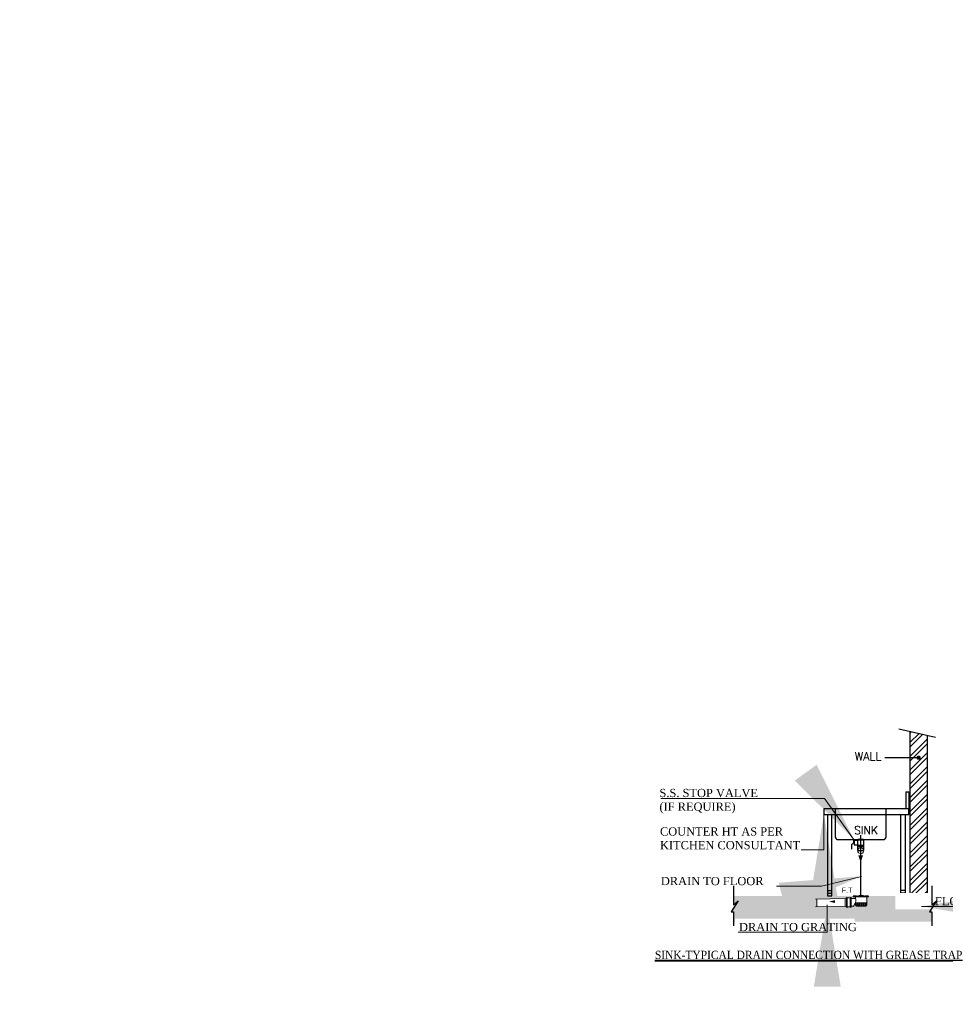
# Model space of a CAD drawing. Header units: inches. Extents: x 704 to 259546, y -107711 to 151004.
# Tile 4 of 256: x 122120 to 123251, y 21578 to 22782. Entities that reach past the tile are written whole.
import ezdxf

# ---------------------------------------------------------------- set-up
doc = ezdxf.new("R2010")
doc.units = ezdxf.units.IN
doc.header["$MEASUREMENT"] = 0
doc.linetypes.add('ACAD_ISO11W100', pattern=[33, 12, -3, 12, -3, 0, -3])
for name, color, linetype, lineweight in [('00-ABM-WASTE PIPE', 3, 'Continuous', 0), ('A-TEXTS', 4, 'Continuous', 0), ('CKD Dimensions', 3, 'Continuous', 0), ('DIM - GRATING', 7, 'Continuous', 0), ('Flow Direction', 1, 'Continuous', 0), ('JMT SOIL PIPE', 4, 'Continuous', 0), ('JMT-P-WASTE', 3, 'Continuous', 0), ('P-Waste', 4, 'ACAD_ISO11W100', 0), ('P2 WASTE', 3, 'Continuous', 0), ('PP-DWS', 5, 'Continuous', 25), ('PP-TEXT', 7, 'Continuous', 40)]:
    doc.layers.add(name, color=color, linetype=linetype, lineweight=lineweight)
doc.layers.add('PP BALL VALVE', color=7, linetype='Continuous')
doc.styles.add('Arial', font='GOTHIC.TTF')
doc.styles.add('SIMPLEX', font='SIMPLEX.SHX', dxfattribs={"height": 2.3})
doc.styles.get("Standard").update_dxf_attribs({"font": 'arial.ttf', "height": 6})
doc.styles.add('WMF-Arial1', font='arial.ttf')
doc.dimstyles.new('PP-SLOPE', dxfattribs={"dimtxt": 150, "dimasz": 100, "dimexe": 25, "dimexo": 50, "dimgap": 0.09, "dimtad": 0, "dimdec": 0, "dimzin": 0, "dimdsep": 46, "dimtxsty": 'Standard', "dimcen": 0.09, "dimclrd": 256, "dimclre": 256, "dimadec": 0, "dimazin": 0, "dimtfac": 1, "dimtdec": 4, "dimtofl": 0, "dimtmove": 1, "dimatfit": 3, "dimfxl": 1, "dimtolj": 1, "dimtzin": 0, "dimlwd": 9, "dimlwe": 9, "dimarcsym": 0})

# ---------------------------------------------------------------- blocks, each defined once
blk = doc.blocks.new('RHEHFTH')
at = {"layer": 'JMT SOIL PIPE', "linetype": 'Continuous', "ltscale": 2}
h = blk.add_hatch(dxfattribs=at)
h.set_pattern_fill('FLEX', color=4, scale=25.42805, style=0)
h.set_pattern_definition([(7e-15, (-5263673.425, 1425952.74), (0, 19.0710374), [19.0710374, -19.0710374]), (45, (-5263654.354, 1425952.74), (1e-15, 19.071037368), [4.76775935, -17.43500107, 4.76775935, -26.97051977])])
edge = h.paths.add_edge_path()
edge.add_line((419343, 116212), (419343, 116167))
edge.add_ellipse((419362, 116167), major_axis=(13.5, 13.5), ratio=1, start_angle=135, end_angle=225)
edge.add_line((419362, 116148), (419534, 116148))
edge.add_ellipse((419534, 116167), major_axis=(-13.5, 13.5), ratio=1, start_angle=135, end_angle=225)
edge.add_line((419553, 116167), (419553, 116212))
edge.add_line((419553, 116212), (419343, 116212))
at = {"color": 7}
for p, q in [((419490, 116338), (419407, 116338)), ((419499, 116327), (419334, 116327))]:
    blk.add_line(p, q, dxfattribs=at)
at = {"layer": 'JMT-P-WASTE'}
for p, q in [((419343, 116291), (419265, 116291)), ((419305, 116148), (419265, 116148)), ((419343, 116319), (419343, 116291)), ((419343, 116220), (419343, 116167)), ((419534, 116148), (419362, 116148)), ((419553, 116319), (419553, 116167))]:
    blk.add_line(p, q, dxfattribs=at)
at = {"layer": 'JMT-P-WASTE', "color": 8}
blk.add_line((419553, 116212), (419343, 116212), dxfattribs=at)
at = {"layer": 'JMT-P-WASTE', "color": 3}
blk.add_line((419549, 116323), (419347, 116323), dxfattribs=at)
at = {"layer": 'JMT-P-WASTE', "color": 1}
blk.add_lwpolyline([(418853, 116234, 0, 50.3, 0), (418961, 116235, 50.3, 50.3, 0)], format="xyseb", dxfattribs=at)
at = {"layer": 'JMT-P-WASTE'}
for centre, radius, start, end in [((418971, 116369), 401, 326.5071, 338.2895), ((419275, 116256), 77, 332.9157, 27.0843), ((419362, 116167), 19.1, 180, 270), ((419534, 116167), 19.1, 270, 0)]:
    blk.add_arc(centre, radius, start, end, dxfattribs=at)
at = {"layer": 'JMT-P-WASTE', "color": 3}
for centre, start, end in [((419347, 116319), 90, 180), ((419549, 116319), 0, 90)]:
    blk.add_arc(centre, 3.81, start, end, dxfattribs=at)
at = {"layer": 'P-Waste', "color": 3}
for p, q in [((419344, 116338), (419344, 116337)), ((419344, 116337), (419369, 116337)), ((419546, 116337), (419522, 116337)), ((419546, 116338), (419546, 116337))]:
    blk.add_line(p, q, dxfattribs=at)
blk.add_lwpolyline([(419521, 116338), (419588, 116338), (419588, 116323), (419302, 116323), (419302, 116338), (419369, 116338)], dxfattribs=at)
blk.add_arc((419445, 116586), 259, 252.8979, 287.1021, dxfattribs=at)
at = {"layer": 'P2 WASTE'}
for p, q in [((419154, 116291), (418602, 116280)), ((419154, 116148), (418602, 116137)), ((419174, 116303), (419154, 116291)), ((419154, 116148), (419154, 116291)), ((419174, 116134), (419154, 116148)), ((419174, 116303), (419174, 116134)), ((419190, 116303), (419190, 116134)), ((419244, 116303), (419190, 116303)), ((419244, 116303), (419244, 116134)), ((419244, 116134), (419190, 116134))]:
    blk.add_line(p, q, dxfattribs=at)
blk.add_lwpolyline([(419265, 116296), (419265, 116220), (419265, 116142)], dxfattribs=at)
for centre, radius, start, end in [((419182, 116303), 7.8, 0, 180), ((419254, 116297), 11.8, 353.6598, 146.4848), ((419182, 116134), 7.8, 180, 0), ((419254, 116141), 11.8, 213.5152, 6.3402)]:
    blk.add_arc(centre, radius, start, end, dxfattribs=at)
at = {"layer": 'A-TEXTS', "style": 'WMF-Arial1', "width": 0.8}
blk.add_text('F.T', height=95.4, rotation=359.9987, dxfattribs=at).set_placement((419087, 116400, 0))

msp = doc.modelspace()

# ---------------------------------------------------------------- hatches: boundary and pattern name
h = msp.add_hatch()
h.set_pattern_fill('ANSI32', color=4, scale=1.25448, style=0)
h.set_pattern_definition([(45, (108287.047, 20361.48), (-8.449166, 8.449166), []), (45, (108292.68, 20361.48), (-8.449166, 8.449166), [])])
edge = h.paths.add_edge_path()
edge.add_line((123228.5, 21907.32), (123207.774, 21912.103))
edge.add_line((123207.774, 21912.103), (123207.774, 21745.963))
edge.add_line((123207.774, 21745.963), (123208.005, 21745.927))
edge.add_arc((123208.933, 21757.557), 11.667, 265.43645, 276.847375)
edge.add_arc((123208.785, 21761.569), 15.671, 267.023301, 275.635591, ccw=False)
edge.add_line((123207.971, 21745.919), (123207.774, 21745.919))
edge.add_line((123207.774, 21745.919), (123207.774, 21710.868))
edge.add_line((123207.774, 21710.868), (123228.5, 21710.868))
edge.add_line((123228.5, 21710.868), (123228.5, 21907.32))
at = {"layer": 'CKD Dimensions', "ltscale": 0.25}
h = msp.add_hatch(dxfattribs=at)
h.set_pattern_fill('AR-SAND', color=251, scale=0.02509)
h.set_pattern_definition([(37.5, (55442.549, 44562.7165), (-0.040144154, 1.227918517), [0, -0.968659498, 0, -1.083369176, 0, -1.035573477]), (7.5, (55442.549, 44562.7165), (1.127836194, 1.798485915), [0, -0.522566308, 0, -0.8730681, 0, -0.334569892]), (327.5, (55441.7652, 44562.7165), (1.984568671, 0.00360584), [0, -0.318637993, 0, -1.147096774, 0, -1.497598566]), (317.5, (55441.7652, 44562.7165), (1.915733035, 0.559320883), [0, -0.159318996, 0, -0.751985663, 0, -0.86032258])])
h.paths.add_polyline_path([(122988.981, 21691.648), (122997.748, 21704.876), (122992.013, 21699.86), (122992.013, 21710.87), (123106.734, 21710.87), (123111.916, 21710.87), (123138.257, 21710.87), (123138.257, 21709.867), (123141.221, 21709.867, 0.41421356), (123140.97, 21709.616), (123140.97, 21707.732), (123135.841, 21707.732), (123135.841, 21708.068, 0.78709926), (123134.425, 21708.582), (123130.879, 21708.582, 1), (123129.852, 21708.582), (123128.484, 21707.775), (123093.66, 21707.059), (123093.853, 21697.653), (123128.484, 21698.365), (123129.852, 21697.462, 1), (123130.879, 21697.462), (123134.425, 21697.462, 0.78709926), (123135.841, 21697.975), (123135.841, 21698.322), (123138.461, 21698.322, 0.05145584), (123140.97, 21703.122), (123140.97, 21702.576), (123140.97, 21699.577, 0.41421356), (123142.225, 21698.322), (123153.517, 21698.322, 0.41421356), (123154.772, 21699.577), (123154.772, 21702.576), (123154.772, 21709.616, 0.41420184), (123154.521, 21709.867), (123157.078, 21709.867), (123157.078, 21710.87), (123196.548, 21710.87), (123201.729, 21710.87), (123207.774, 21710.87), (123228.5, 21710.87), (123234.467, 21710.87), (123234.467, 21699.86), (123240.201, 21704.876), (123231.434, 21691.648), (123234.459, 21691.648), (123234.459, 21679.508), (122992.005, 21679.508), (122992.005, 21691.648)])

# ---------------------------------------------------------------- linework, layer by layer
at = {"color": 7}
for p, q in [((123193.957, 21915.293), (123238.864, 21904.93)), ((123207.774, 21710.87), (123207.774, 21912.105)), ((123228.5, 21907.322), (123228.5, 21710.87)), ((123202.593, 21838.227), (123206.047, 21838.227)), ((123202.593, 21838.227), (123202.593, 21817.501)), ((123206.047, 21838.227), (123206.047, 21817.501)), ((123206.047, 21817.501), (123102.416, 21817.501)), ((123102.416, 21817.501), (123102.416, 21810.592)), ((123116.234, 21817.501), (123116.234, 21783.267)), ((123178.412, 21783.267), (123178.412, 21817.501)), ((123206.047, 21810.592), (123206.047, 21817.501)), ((123102.416, 21810.592), (123206.047, 21810.592)), ((123106.734, 21810.592), (123106.734, 21710.87)), ((123111.916, 21710.87), (123111.916, 21810.592)), ((123196.548, 21710.87), (123196.548, 21810.592)), ((123201.729, 21810.592), (123201.729, 21710.87)), ((123119.688, 21779.812), (123174.958, 21779.812)), ((123138.687, 21776.033), (123136.096, 21773.442)), ((123136.096, 21773.442), (123136.096, 21768.261)), ((123138.687, 21778.624), (123138.687, 21776.033)), ((123138.687, 21776.033), (123139.551, 21776.033)), ((123143.869, 21778.624), (123139.551, 21778.624)), ((123139.551, 21778.624), (123139.551, 21773.442)), ((123139.551, 21773.442), (123143.869, 21773.442)), ((123143.869, 21767.283), (123143.869, 21779.812)), ((123150.777, 21779.812), (123143.869, 21779.812)), ((123150.777, 21779.006), (123143.869, 21779.006)), ((123143.869, 21772.904), (123143.869, 21778.524)), ((123150.777, 21772.693), (123143.869, 21772.693)), ((123150.777, 21770.966), (123143.869, 21770.966)), ((123150.777, 21779.812), (123150.777, 21767.283)), ((123150.777, 21778.524), (123150.777, 21772.904)), ((123143.869, 21766.463), (123143.869, 21767.283)), ((123143.869, 21766.463), (123150.777, 21766.463)), ((123150.777, 21767.283), (123150.777, 21766.463)), ((123106.734, 21717.779), (123111.916, 21717.779)), ((123106.734, 21714.325), (123111.916, 21714.325)), ((123106.734, 21710.87), (123111.916, 21710.87)), ((123201.729, 21717.779), (123196.548, 21717.779)), ((123201.729, 21714.325), (123196.548, 21714.325)), ((123201.729, 21710.87), (123196.548, 21710.87)), ((122997.748, 21704.876), (122988.981, 21691.648)), ((122992.013, 21699.86), (122997.748, 21704.876)), ((122988.981, 21691.648), (122992.005, 21691.648))]:
    msp.add_line(p, q, dxfattribs=at)
at = {"color": 1}
msp.add_line((123218.137, 21879.886), (123176.685, 21879.886), dxfattribs=at)
at = {"color": 4}
msp.add_line((123147.323, 21785.148), (123147.323, 21759.214), dxfattribs=at)
at = {"color": 1, "const_width": 2.591}
msp.add_lwpolyline([(123219.433, 21879.886, -1), (123216.842, 21879.886, -1)], format="xyb", close=True, dxfattribs=at)
at = {"color": 7, "const_width": 0.125}
msp.add_lwpolyline([(122992.013, 21710.87), (123240.795, 21710.87)], dxfattribs=at)
at = {"color": 7}
msp.add_lwpolyline([(122992.005, 21679.508, 0.125, 0.125, 0), (123246.548, 21679.508, 0, 0, 0)], format="xyseb", dxfattribs=at)
for centre, start, end in [((123119.688, 21783.267), 180, 270), ((123174.958, 21783.267), 270, 0)]:
    msp.add_arc(centre, 3.454, start, end, dxfattribs=at)
at = {"layer": '00-ABM-WASTE PIPE', "color": 5, "const_width": 1.943}
msp.add_lwpolyline([(123147.334, 21770.966), (123147.334, 21710.87)], dxfattribs=at)
at = {"layer": 'CKD Dimensions', "ltscale": 0.25}
msp.add_line((123093.66, 21707.059), (123093.853, 21697.653), dxfattribs=at)
at = {"layer": 'DIM - GRATING'}
msp.add_arc((123147.334, 21766.134), 3.528, 12.574704, 347.425296, dxfattribs=at)
at = {"layer": 'Flow Direction'}
msp.add_lwpolyline([(123147.323, 21751.534, 0, 5.829, 0), (123147.323, 21760.644, 5.829, 5.829, 0)], format="xyseb", dxfattribs=at)
at = {"layer": 'PP BALL VALVE', "lineweight": 53}
msp.add_circle((130061.482, 21646.646), 129357.588, dxfattribs=at)

# ---------------------------------------------------------------- block references
at = {"layer": 'PP-DWS', "ltscale": 0.25, "xscale": 0.06579010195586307, "yscale": 0.06579010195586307, "zscale": 0.06579010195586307}
msp.add_blockref('RHEHFTH', (95552.324, 14056.965), dxfattribs=at)

# ---------------------------------------------------------------- texts
at = {"color": 7, "attachment_point": 1, "style": 'SIMPLEX'}
for s, insert, char_height, width in [('WALL', (123140.106, 21886.468), 10.0358, 35.84229), ('{\\fTimes New Roman|b0|i0|c0|p0;S.S. STOP VALVE\\P(IF REQUIRE)}', (122901.41, 21841.787), 10.03584, 129.51016), ('SINK', (123139.17, 21796.084), 9.6722, 29.47726)]:
    msp.add_mtext(s, dxfattribs=dict(at, insert=insert, char_height=char_height, width=width))

# ---------------------------------------------------------------- leaders
at = {"layer": 'PP-TEXT'}
for points in [[(123138.687, 21780.506), (123103.04, 21829.815), (122903.171, 21829.815)], [(123102.416, 21810.592), (123102.416, 21767.276), (122899.719, 21767.276)], [(123148.323, 21734.889), (123099.513, 21722.961), (122903.171, 21722.961)]]:
    msp.add_leader(points, dimstyle='PP-SLOPE', dxfattribs=at)

# ---------------------------------------------------------------- next in the draw order: texts
at = {"layer": 'PP-TEXT', "char_height": 10.03584, "bg_fill": 2}
for s, insert, width, attachment_point, style in [('{\\fTimes New Roman|b0|i0|c0|p0;COUNTER HT AS PER\\P\\fTimes New Roman|b0|i0|c0|p0;KITCHEN CONSULTANT}', (122902.059, 21794.724), 167.26404, 1, 'SIMPLEX'), ('{\\fTimes New Roman|b0|i0|c0|p0;DRAIN TO FLOOR}', (122903.171, 21734.153), 136.20072, 1, 'SIMPLEX'), ('{\\fTimes New Roman|b0|i0|c0|p34;FLOOR RAISE 250MM}', (123388.836, 21709.676, 13127203.449), 193.94629, 3, 'Arial'), ('{\\fTimes New Roman|b0|i0|c0|p0;DRAIN TO GRATING}', (122998.686, 21677.936), 136.20072, 1, 'SIMPLEX'), ('{\\fTimes New Roman|b0|i0|c0|p2;\\LSINK-TYPICAL DRAIN CONNECTION WITH GREASE TRAP }', (122895.828, 21643.907), 427.12206, 1, 'SIMPLEX')]:
    msp.add_mtext(s, dxfattribs=dict(at, insert=insert, width=width, attachment_point=attachment_point, style=style))

# ---------------------------------------------------------------- next in the draw order: linework, layer by layer
at = {"color": 7}
for p, q in [((122992.013, 21723.288), (122992.013, 21699.86)), ((123234.467, 21723.288), (123234.467, 21699.86)), ((123240.201, 21704.876), (123231.434, 21691.648)), ((123234.467, 21699.86), (123240.201, 21704.876)), ((122992.005, 21691.648), (122992.005, 21674.525)), ((123231.434, 21691.648), (123234.459, 21691.648)), ((123234.459, 21691.648), (123234.459, 21674.525))]:
    msp.add_line(p, q, dxfattribs=at)

# ---------------------------------------------------------------- next in the draw order: leaders
at = {"layer": 'PP-TEXT'}
for points in [[(123221.531, 21698.075), (123378.962, 21698.075)], [(123106.54, 21700.104), (123106.54, 21666.581), (122997.81, 21666.581)]]:
    msp.add_leader(points, dimstyle='PP-SLOPE', dxfattribs=at)

doc.saveas('drawing.dxf')
